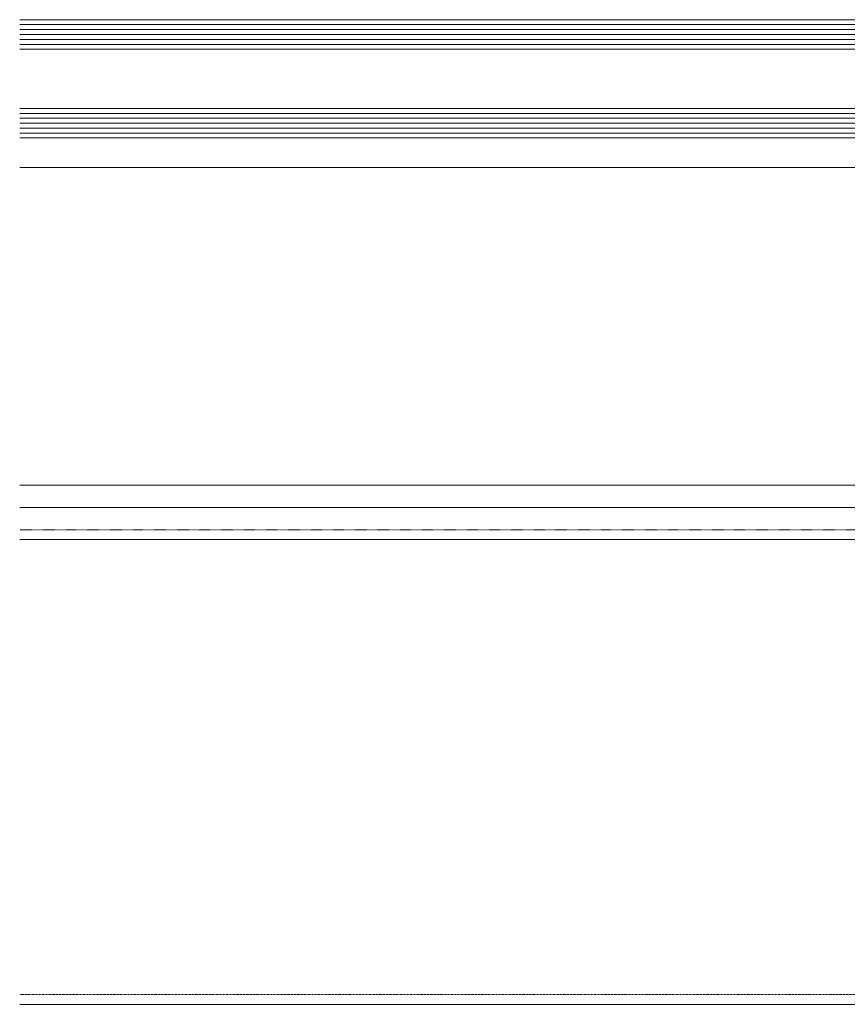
# Model space of a CAD drawing. Header units: millimetres. Extents: x -158258 to 126254, y -16359 to 60195.
# Tile 144 of 173: x -130064 to -129896, y 20779 to 20979. Entities that reach past the tile are written whole.
import ezdxf

# ---------------------------------------------------------------- set-up
doc = ezdxf.new("R2010")
doc.units = ezdxf.units.MM
doc.header["$LTSCALE"] = 0.1
doc.header["$MEASUREMENT"] = 0
doc.linetypes.add('HIDDEN', pattern=[0.375, 0.25, -0.125])
doc.layers.add('3_Hatch', color=8, linetype='Continuous', lineweight=0)
doc.layers.add('4. Glass', color=140, linetype='Continuous', lineweight=15)

# ---------------------------------------------------------------- blocks, each defined once
blk = doc.blocks.new('*U995')
at = {"layer": '3_Hatch'}
for p, q in [((29.99, 199.78), (1150, 199.78)), ((28.4, 105.47), (1150, 105.47)), ((30.03, 98.97), (1150, 98.97)), ((29.51, 94.41), (1150, 94.41)), ((29.56, 30.01), (1150, 30.01))]:
    blk.add_line(p, q, dxfattribs=at)
at = {"layer": '3_Hatch', "linetype": 'HIDDEN', "ltscale": 5}
blk.add_line((29.99, 197.78), (1150, 197.78), dxfattribs=at)
at = {"layer": '3_Hatch', "linetype": 'HIDDEN'}
blk.add_line((30.03, 103.48), (1150, 103.48), dxfattribs=at)
at = {"layer": '3_Hatch', "color": 203}
for p, q in [((1150, 23, 0), (7.48, 23)), ((1150, 22, 0), (7.48, 22)), ((1150, 21, 0), (7.48, 21)), ((1150, 20, 0), (7.48, 20)), ((1150, 19, 0), (7.48, 19)), ((1150, 5, 0), (7.48, 5)), ((1150, 4, 0), (7.48, 4)), ((1150, 3, 0), (7.48, 3)), ((1150, 2, 0), (7.48, 2)), ((1150, 1, 0), (7.48, 1))]:
    blk.add_line(p, q, dxfattribs=at)
at = {"layer": '4. Glass'}
for points in [[(1150, 18), (8.48, 18), (7.48, 19), (7.48, 23), (8.48, 24), (1150, 24)], [(1150, 0), (8.48, 0)]]:
    blk.add_lwpolyline(points, dxfattribs=at)
at = {"layer": '4. Glass', "elevation": 0}
blk.add_lwpolyline([(8.48, 0), (7.48, 1), (7.48, 5), (8.48, 6), (1150, 6)], dxfattribs=at)

msp = doc.modelspace()

# ---------------------------------------------------------------- block references
at = {"layer": '3_Hatch', "transparency": 33554687, "rotation": 179.9999999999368}
msp.add_blockref('*U995', (-128913.95, 20978.95), dxfattribs=at)

doc.saveas('drawing.dxf')
